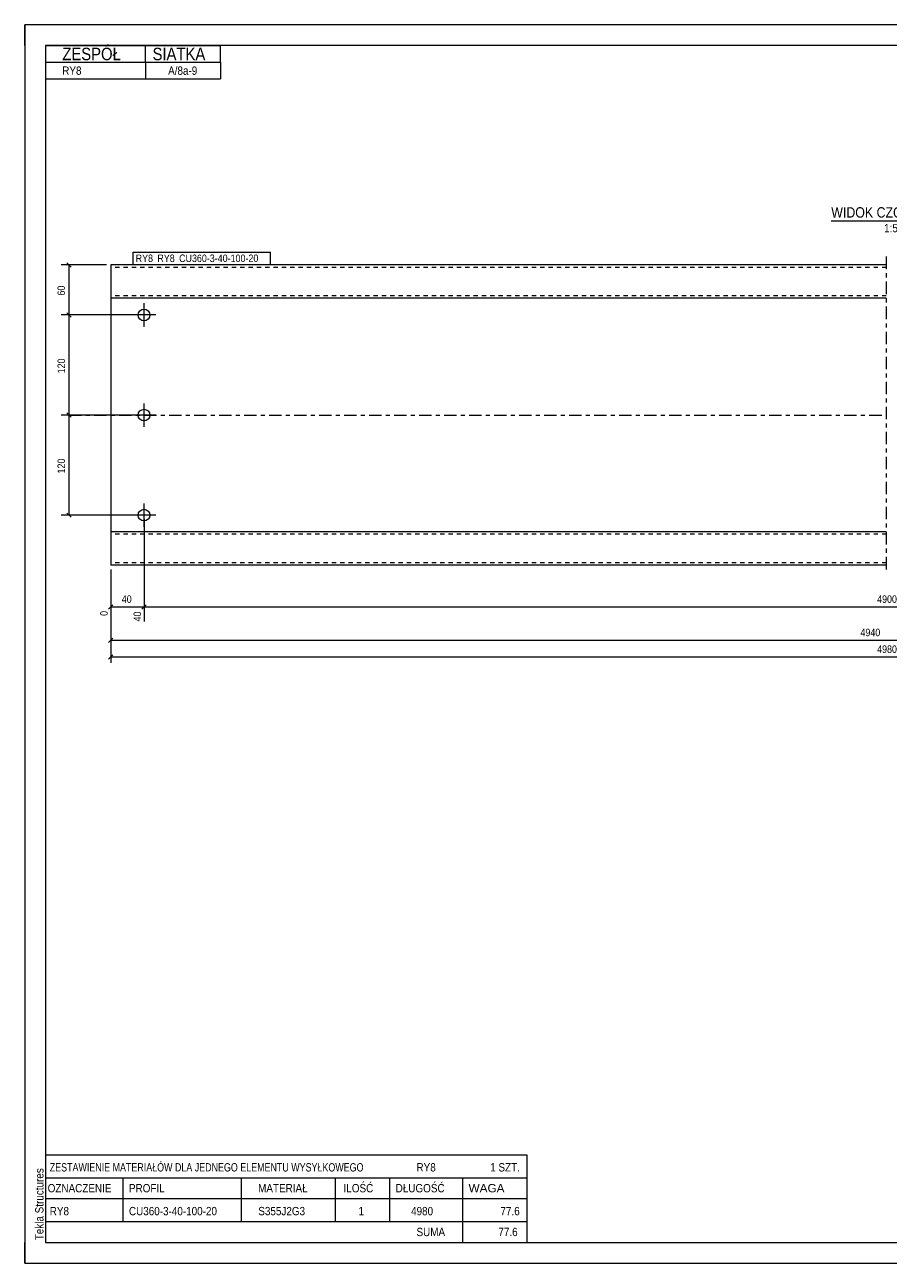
# Model space of a CAD drawing. Header units: millimetres. Extents: x 0 to 420, y 0 to 297.
# Tile 1 of 2: x 0 to 207, y 0 to 297. Entities that reach past the tile are written whole.
import ezdxf

# ---------------------------------------------------------------- set-up
doc = ezdxf.new("R2010")
doc.units = ezdxf.units.MM
for name, pattern in [('XKITLINE00', [0]), ('XKITLINE01', [4, 1, -1, 1, -1]), ('XKITLINE03', [6, 3, -1, 1, -1])]:
    doc.linetypes.add(name, pattern=pattern)
for name, color, linetype, lineweight in [('Arkusz rysunku', 3, 'Continuous', 0), ('Element', 2, 'Continuous', 0), ('Inny typ obiektu', 7, 'Continuous', 0), ('Wymiar', 4, 'Continuous', 0), ('Znak elementu', 2, 'Continuous', 0), ('Śruba', 3, 'Continuous', 0)]:
    doc.layers.add(name, color=color, linetype=linetype, lineweight=lineweight)
doc.styles.add('ARIAL', font='ARIAL.TTF')

msp = doc.modelspace()

# ---------------------------------------------------------------- linework, layer by layer
at = {"layer": 'Arkusz rysunku', "linetype": 'XKITLINE00', "lineweight": 0}
for p, q in [((420, 297), (0, 297)), ((0, 297), (0, 0)), ((0, 292), (0, 297)), ((5, 297), (0, 297)), ((415, 292), (5, 292)), ((5, 292), (5, 5)), ((0, 0), (0, 5)), ((5, 5), (415, 5)), ((0, 0), (420, 0))]:
    msp.add_line(p, q, dxfattribs=at)
at = {"layer": 'Element', "linetype": 'XKITLINE03', "lineweight": 0}
for p, q in [((206.7, 241.4), (206.7, 165.4)), ((10.62, 203.4), (206.7, 203.4))]:
    msp.add_line(p, q, dxfattribs=at)
at = {"layer": 'Element', "linetype": 'XKITLINE00', "lineweight": 0}
for p, q in [((20.62, 239.4), (20.62, 167.4)), ((206.7, 239.4), (20.62, 239.4)), ((206.7, 231.4), (20.62, 231.4)), ((206.7, 175.4), (20.62, 175.4)), ((206.7, 167.4), (20.62, 167.4))]:
    msp.add_line(p, q, dxfattribs=at)
at = {"layer": 'Element', "linetype": 'XKITLINE01', "lineweight": 0}
for p, q in [((206.7, 238.8), (20.62, 238.8)), ((206.7, 232), (20.62, 232)), ((206.7, 174.8), (20.62, 174.8)), ((206.7, 168), (20.62, 168))]:
    msp.add_line(p, q, dxfattribs=at)
at = {"layer": 'Inny typ obiektu', "linetype": 'XKITLINE00', "lineweight": 0}
for p, q in [((5, 292), (47, 292)), ((5, 292), (5, 288)), ((29, 288), (29, 292)), ((47, 288), (47, 292)), ((5, 288), (47, 288)), ((5, 288), (5, 284)), ((29, 288), (29, 284)), ((47, 288), (47, 284)), ((5, 284), (47, 284)), ((193.52, 250), (222.6, 250)), ((5, 26), (5, 20.5)), ((5, 26), (120.5, 26)), ((120.5, 26), (120.5, 20.5)), ((5, 20.5), (5, 15.5)), ((5, 20.5), (120.5, 20.5)), ((23.5, 20.5), (23.5, 15.5)), ((52, 15.5), (52, 20.5)), ((74.5, 20.5), (74.5, 15.5)), ((87.5, 20.5), (87.5, 15.5)), ((105, 20.5), (105, 15.5)), ((120.5, 20.5), (120.5, 15.5)), ((5, 15.5), (120.5, 15.5)), ((5, 15.5), (5, 10)), ((23.5, 15.5), (23.5, 10)), ((52, 10), (52, 15.5)), ((74.5, 15.5), (74.5, 10)), ((87.5, 15.5), (87.5, 10)), ((105, 15.5), (105, 10)), ((120.5, 15.5), (120.5, 10)), ((5, 10), (5, 5)), ((5, 10), (120.5, 10)), ((105, 10), (105, 5)), ((120.5, 10), (120.5, 5)), ((5, 5), (120.5, 5))]:
    msp.add_line(p, q, dxfattribs=at)
at = {"layer": 'Wymiar', "linetype": 'XKITLINE00', "lineweight": 0}
for p, q in [((19.62, 239.4), (8.76, 239.4)), ((10.11, 239.91), (11.13, 238.89)), ((10.62, 227.4), (10.62, 239.4)), ((27.62, 227.4), (8.76, 227.4)), ((27.62, 227.4), (8.76, 227.4)), ((10.11, 227.91), (11.13, 226.89)), ((10.11, 227.91), (11.13, 226.89)), ((10.62, 203.4), (10.62, 227.4)), ((27.62, 203.4), (8.76, 203.4)), ((27.62, 203.4), (8.76, 203.4)), ((10.11, 203.91), (11.13, 202.89)), ((10.11, 203.91), (11.13, 202.89)), ((10.62, 179.4), (10.62, 203.4)), ((27.62, 179.4), (8.76, 179.4)), ((10.11, 179.91), (11.13, 178.89)), ((28.62, 178.4), (28.62, 153.91)), ((28.62, 178.4), (28.62, 153.91)), ((20.62, 166.4), (20.62, 143.96)), ((20.62, 166.4), (20.62, 147.96)), ((20.62, 166.4), (20.62, 155.24)), ((21.13, 157.91), (20.11, 156.89)), ((29.13, 157.91), (28.11, 156.89)), ((29.13, 157.91), (28.16, 156.94)), ((20.62, 157.4), (28.62, 157.4)), ((28.62, 157.4), (385.78, 157.4)), ((21.13, 149.91), (20.11, 148.89)), ((20.62, 149.4), (385.78, 149.4)), ((21.13, 145.91), (20.11, 144.89)), ((20.62, 145.4), (393.78, 145.4))]:
    msp.add_line(p, q, dxfattribs=at)
at = {"layer": 'Znak elementu', "linetype": 'XKITLINE00', "lineweight": 0}
for p, q in [((26.02, 242.5), (58.99, 242.5)), ((26.02, 239.5), (26.02, 242.5)), ((58.99, 239.5), (58.99, 242.5)), ((26.02, 239.5), (58.99, 239.5))]:
    msp.add_line(p, q, dxfattribs=at)
at = {"layer": 'Śruba', "linetype": 'XKITLINE00', "lineweight": 0}
for p, q in [((28.62, 224.6), (28.62, 230.2)), ((31.42, 227.4), (25.82, 227.4)), ((28.62, 200.6), (28.62, 206.2)), ((31.42, 203.4), (25.82, 203.4)), ((28.62, 176.6), (28.62, 182.2)), ((31.42, 179.4), (25.82, 179.4))]:
    msp.add_line(p, q, dxfattribs=at)
for centre in [(28.62, 227.4), (28.62, 203.4), (28.62, 179.4)]:
    msp.add_circle(centre, 1.4, dxfattribs=at)

# ---------------------------------------------------------------- texts
at = {"layer": 'Arkusz rysunku', "style": 'ARIAL', "width": 0.85}
msp.add_text('Tekla Structures', height=2, rotation=90, dxfattribs=at).set_placement((4.5, 5.5))
at = {"layer": 'Inny typ obiektu', "style": 'ARIAL'}
for s, height, width, p in [('ZESPÓŁ', 3, 0.85, (9, 288.5)), ('SIATKA', 3, 0.85, (30.66, 288.5)), ('RY8', 2, 0.85, (9, 285)), ('A/8a-9', 2, 0.85, (34.4, 285)), ('WIDOK CZOŁOWY', 2.5, 0.85, (193.52, 250.75)), ('1:5', 2, 0.85, (206.21, 247.25)), ('ZESTAWIENIE MATERIAŁÓW DLA JEDNEGO ELEMENTU WYSYŁKOWEGO', 2, 0.765, (6, 22)), ('RY8', 2, 0.85, (94, 22)), ('1', 2, 0.85, (111.69, 22)), (' SZT.', 2, 0.85, (113, 22)), ('OZNACZENIE', 2, 0.85, (5.5, 17)), ('PROFIL', 2, 0.85, (25, 17)), ('MATERIAŁ', 2, 0.85, (56, 17)), ('ILOŚĆ', 2, 0.85, (76.5, 17)), ('DŁUGOŚĆ', 2, 0.85, (89, 17)), ('WAGA', 2, 1.008832, (106.5, 17)), ('RY8', 2, 0.85, (6, 11.5)), ('CU360-3-40-100-20', 2, 0.85, (25, 11.5)), ('S355J2G3', 2, 0.85, (56.04, 11.5)), ('1', 2, 0.85, (80.09, 11.5)), ('4980', 2, 0.85, (92.7, 11.5)), ('77.6', 2, 0.85, (114.15, 11.5)), ('SUMA', 2, 0.85, (94, 6.5)), ('77.6', 2, 0.85, (113.65, 6.5))]:
    msp.add_text(s, height=height, dxfattribs=dict(at, width=width)).set_placement(p)
at = {"layer": 'Wymiar', "style": 'ARIAL', "width": 0.85}
for s, p in [('60', (9.66, 232.06)), ('120', (9.66, 213.4)), ('120', (9.66, 189.4)), ('0', (19.9, 155.24)), ('40', (27.9, 153.91))]:
    msp.add_text(s, height=1.8, rotation=90.0002, dxfattribs=at).set_placement(p)
for s, p in [('40', (23.28, 158.36)), ('4900', (204.53, 158.36)), ('4940', (200.53, 150.36)), ('4980', (204.53, 146.36))]:
    msp.add_text(s, height=1.8, dxfattribs=at).set_placement(p)
at = {"layer": 'Znak elementu', "style": 'ARIAL', "width": 0.85}
for s, p in [('RY8', (26.62, 240.1)), ('RY8', (31.83, 240.1)), ('CU360-3-40-100-20', (37.04, 240.1))]:
    msp.add_text(s, height=1.8, dxfattribs=at).set_placement(p)

doc.saveas('drawing.dxf')
